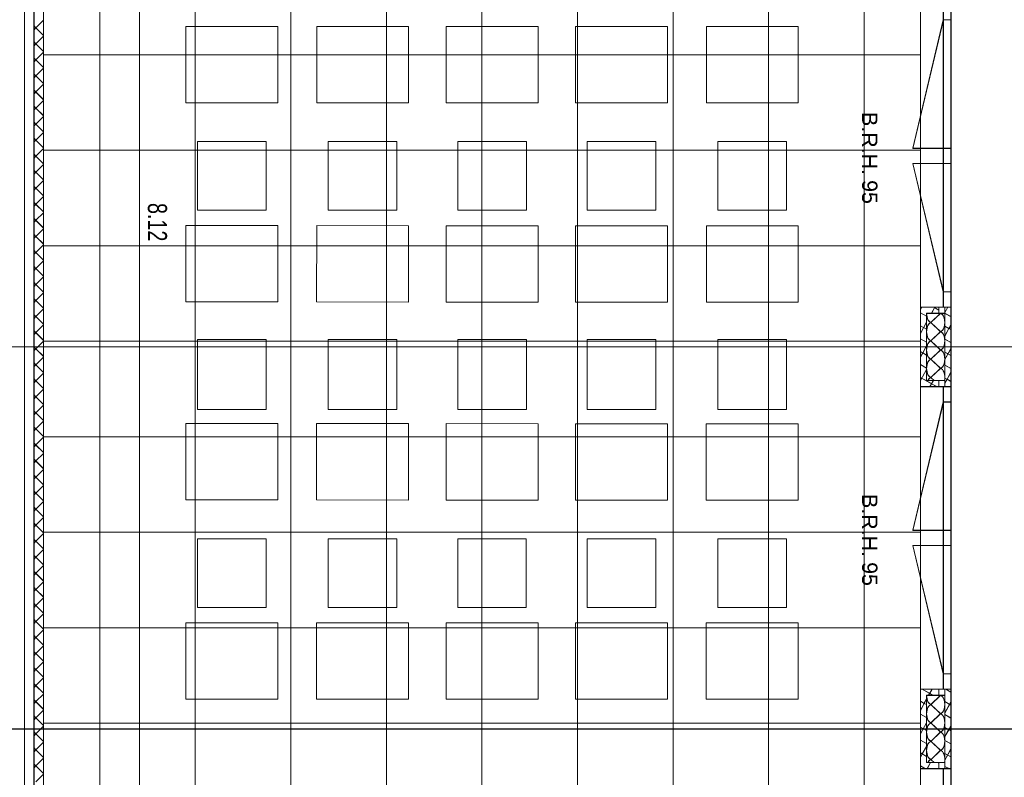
# Model space of a CAD drawing. Extents: x 229 to 926, y 37 to 878.
# Tile 18 of 163: x 552 to 681, y 209 to 308. Entities that reach past the tile are written whole.
import ezdxf
from ezdxf.lldxf.tags import DXFTag

# ---------------------------------------------------------------- set-up
doc = ezdxf.new("R2010")
doc.units = 0
doc.layers.get('0').update_dxf_attribs({"linetype": 'fein_strichliert', "lineweight": 13})
for name, color, linetype, lineweight in [('Ausstattung', 7, 'Continuous', 25), ('Axen', 7, 'Continuous', 25), ('Axen-A03CPAFYA9', 7, 'Continuous', 25), ('Deckenspiegel', 7, 'Continuous', 25), ('Fenster', 7, 'Continuous', 25), ('Fenster-A03CPAFXA9', 7, 'Continuous', 25), ('Fullfläche', 7, 'Continuous', 25), ('Fullfläche-A03CPAG4A9', 7, 'Continuous', 25), ('Maßlinien', 7, 'Continuous', 25), ('Maßlinien-A03CPAG1A9', 7, 'Continuous', 25), ('Wände', 7, 'Continuous', 25), ('Wände-A03CPAG0A9', 7, 'Continuous', 25)]:
    doc.layers.add(name, color=color, linetype=linetype, lineweight=lineweight)
doc.styles.get("Standard").update_dxf_attribs({"font": 'arial.ttf'})
tags = doc.linetypes.add('ALL_S25', pattern=[0.001, 0, -0.001]).pattern_tags.tags
tags[6:7] = [DXFTag(74, 4), DXFTag(75, 0), DXFTag(340, '0'), DXFTag(46, 1.0), DXFTag(50, 0.0), DXFTag(44, 0.0), DXFTag(45, 0.0)]
tags[4:5] = [DXFTag(74, 4), DXFTag(75, 0), DXFTag(340, '0'), DXFTag(46, 1.0), DXFTag(50, 0.0), DXFTag(44, 0.0), DXFTag(45, 0.0)]
tags = doc.linetypes.add('ALL_S25-A03CPAG2A9', pattern=[0.001, 0, -0.001]).pattern_tags.tags
tags[6:7] = [DXFTag(74, 4), DXFTag(75, 0), DXFTag(340, '0'), DXFTag(46, 1.0), DXFTag(50, 0.0), DXFTag(44, 0.0), DXFTag(45, 0.0)]
tags[4:5] = [DXFTag(74, 4), DXFTag(75, 0), DXFTag(340, '0'), DXFTag(46, 1.0), DXFTag(50, 0.0), DXFTag(44, 0.0), DXFTag(45, 0.0)]
tags = doc.linetypes.add('fein_strichliert', pattern=[4, 1, -2, 1]).pattern_tags.tags
tags[8:9] = [DXFTag(74, 4), DXFTag(75, 0), DXFTag(340, '0'), DXFTag(46, 0.0), DXFTag(50, 0.0), DXFTag(44, 0.0), DXFTag(45, 0.0)]
tags[6:7] = [DXFTag(74, 4), DXFTag(75, 0), DXFTag(340, '0'), DXFTag(46, 0.0), DXFTag(50, 0.0), DXFTag(44, 0.0), DXFTag(45, 0.0)]
tags[4:5] = [DXFTag(74, 4), DXFTag(75, 0), DXFTag(340, '0'), DXFTag(46, 0.0), DXFTag(50, 0.0), DXFTag(44, 0.0), DXFTag(45, 0.0)]
tags = doc.linetypes.add('VERDECKT2_S2', pattern=[0.0027, 0.002, -0.0007]).pattern_tags.tags
tags[6:7] = [DXFTag(74, 4), DXFTag(75, 0), DXFTag(340, '0'), DXFTag(46, 1.0), DXFTag(50, 0.0), DXFTag(44, 0.0), DXFTag(45, 0.0)]
tags[4:5] = [DXFTag(74, 4), DXFTag(75, 0), DXFTag(340, '0'), DXFTag(46, 1.0), DXFTag(50, 0.0), DXFTag(44, 0.0), DXFTag(45, 0.0)]
tags = doc.linetypes.add('VERDECKT2_S2-A03CPAG5A9', pattern=[0.0027, 0.002, -0.0007]).pattern_tags.tags
tags[6:7] = [DXFTag(74, 4), DXFTag(75, 0), DXFTag(340, '0'), DXFTag(46, 1.0), DXFTag(50, 0.0), DXFTag(44, 0.0), DXFTag(45, 0.0)]
tags[4:5] = [DXFTag(74, 4), DXFTag(75, 0), DXFTag(340, '0'), DXFTag(46, 1.0), DXFTag(50, 0.0), DXFTag(44, 0.0), DXFTag(45, 0.0)]

# ---------------------------------------------------------------- blocks, each defined once
blk = doc.blocks.new('Referenz-A03CPAFUA9', base_point=(255.73, 66.03))
at = {"layer": 'Ausstattung', "color": 0, "lineweight": -2}
for p, q in [((573.95, 297.31), (573.96, 307.3)), ((573.96, 307.3), (585.98, 307.3)), ((585.98, 307.3), (585.98, 297.3)), ((591.06, 297.3), (591.06, 307.29)), ((591.06, 307.29), (603.08, 307.29)), ((603.08, 307.29), (603.08, 297.3)), ((607.99, 297.3), (607.99, 307.29)), ((607.99, 307.29), (620.02, 307.29)), ((620.02, 307.29), (620.01, 297.3)), ((624.93, 297.3), (624.93, 307.29)), ((624.93, 307.29), (636.95, 307.29)), ((636.95, 307.29), (636.95, 297.3)), ((642.03, 297.3), (642.03, 307.29)), ((642.03, 307.29), (654.05, 307.29)), ((654.05, 307.29), (654.05, 297.3)), ((585.98, 297.3), (573.95, 297.31)), ((603.08, 297.3), (591.06, 297.3)), ((620.01, 297.3), (607.99, 297.3)), ((636.95, 297.3), (624.93, 297.3)), ((654.05, 297.3), (642.03, 297.3)), ((575.48, 283.25), (575.48, 292.23)), ((575.48, 292.23), (584.45, 292.22)), ((584.45, 292.22), (584.45, 283.25)), ((592.58, 283.25), (592.58, 292.22)), ((592.58, 292.22), (601.56, 292.22)), ((601.56, 292.22), (601.55, 283.25)), ((609.51, 283.25), (609.51, 292.22)), ((609.51, 292.22), (618.49, 292.22)), ((618.49, 292.22), (618.49, 283.25)), ((626.45, 283.24), (626.45, 292.22)), ((626.45, 292.22), (635.42, 292.22)), ((635.42, 292.22), (635.42, 283.24)), ((643.55, 283.24), (643.55, 292.22)), ((643.55, 292.22), (652.53, 292.22)), ((652.53, 292.22), (652.53, 283.24)), ((584.45, 283.25), (575.48, 283.25)), ((601.55, 283.25), (592.58, 283.25)), ((618.49, 283.25), (609.51, 283.25)), ((635.42, 283.24), (626.45, 283.24)), ((652.53, 283.24), (643.55, 283.24)), ((573.95, 271.23), (573.95, 281.22)), ((573.95, 281.22), (585.98, 281.22)), ((585.98, 281.22), (585.97, 271.23)), ((591.05, 271.23), (591.06, 281.22)), ((591.06, 281.22), (603.08, 281.21)), ((603.08, 281.21), (603.08, 271.22)), ((607.99, 271.22), (607.99, 281.21)), ((607.99, 281.21), (620.01, 281.21)), ((620.01, 281.21), (620.01, 271.22)), ((624.92, 271.22), (624.92, 281.21)), ((624.92, 281.21), (636.95, 281.21)), ((636.95, 281.21), (636.95, 271.22)), ((642.03, 271.22), (642.03, 281.21)), ((642.03, 281.21), (654.05, 281.21)), ((654.05, 281.21), (654.05, 271.22)), ((585.97, 271.23), (573.95, 271.23)), ((603.08, 271.22), (591.05, 271.23)), ((620.01, 271.22), (607.99, 271.22)), ((636.95, 271.22), (624.92, 271.22)), ((654.05, 271.22), (642.03, 271.22)), ((575.47, 257.17), (575.47, 266.32)), ((575.47, 266.32), (584.45, 266.32)), ((584.45, 266.32), (584.45, 257.17)), ((592.58, 257.17), (592.58, 266.31)), ((592.58, 266.31), (601.55, 266.31)), ((601.55, 266.31), (601.55, 257.17)), ((609.51, 257.17), (609.51, 266.31)), ((609.51, 266.31), (618.49, 266.31)), ((618.49, 266.31), (618.49, 257.17)), ((626.44, 257.17), (626.45, 266.31)), ((626.45, 266.31), (635.42, 266.31)), ((635.42, 266.31), (635.42, 257.16)), ((643.55, 257.16), (643.55, 266.31)), ((643.55, 266.31), (652.52, 266.31)), ((652.52, 266.31), (652.52, 257.16)), ((584.45, 257.17), (575.47, 257.17)), ((601.55, 257.17), (592.58, 257.17)), ((618.49, 257.17), (609.51, 257.17)), ((635.42, 257.16), (626.44, 257.17)), ((652.52, 257.16), (643.55, 257.16)), ((573.95, 245.32), (573.95, 255.31)), ((573.95, 255.31), (585.97, 255.31)), ((585.97, 255.31), (585.97, 245.32)), ((591.05, 245.32), (591.05, 255.31)), ((591.05, 255.31), (603.08, 255.31)), ((603.08, 255.31), (603.07, 245.31)), ((607.99, 245.31), (607.99, 255.31)), ((607.99, 255.31), (620.01, 255.3)), ((620.01, 255.3), (620.01, 245.31)), ((624.92, 245.31), (624.92, 255.3)), ((624.92, 255.3), (636.94, 255.3)), ((636.94, 255.3), (636.94, 245.31)), ((642.02, 245.31), (642.02, 255.3)), ((642.02, 255.3), (654.05, 255.3)), ((654.05, 255.3), (654.05, 245.31)), ((585.97, 245.32), (573.95, 245.32)), ((603.07, 245.31), (591.05, 245.32)), ((620.01, 245.31), (607.99, 245.31)), ((636.94, 245.31), (624.92, 245.31)), ((654.05, 245.31), (642.02, 245.31)), ((575.47, 231.26), (575.47, 240.24)), ((575.47, 240.24), (584.45, 240.24)), ((584.45, 240.24), (584.45, 231.26)), ((592.57, 231.26), (592.57, 240.24)), ((592.57, 240.24), (601.55, 240.23)), ((601.55, 240.23), (601.55, 231.26)), ((609.51, 231.26), (609.51, 240.23)), ((609.51, 240.23), (618.48, 240.23)), ((618.48, 240.23), (618.48, 231.26)), ((626.44, 231.26), (626.44, 240.23)), ((626.44, 240.23), (635.42, 240.23)), ((635.42, 240.23), (635.42, 231.26)), ((643.54, 231.25), (643.55, 240.23)), ((643.55, 240.23), (652.52, 240.23)), ((652.52, 240.23), (652.52, 231.25)), ((584.45, 231.26), (575.47, 231.26)), ((601.55, 231.26), (592.57, 231.26)), ((618.48, 231.26), (609.51, 231.26)), ((635.42, 231.26), (626.44, 231.26)), ((652.52, 231.25), (643.54, 231.25)), ((573.94, 219.24), (573.95, 229.23)), ((573.95, 229.23), (585.97, 229.23)), ((585.97, 229.23), (585.97, 219.24)), ((591.05, 219.24), (591.05, 229.23)), ((591.05, 229.23), (603.07, 229.23)), ((603.07, 229.23), (603.07, 219.24)), ((607.98, 219.24), (607.98, 229.23)), ((607.98, 229.23), (620.01, 229.23)), ((620.01, 229.23), (620.01, 219.23)), ((624.92, 219.23), (624.92, 229.23)), ((624.92, 229.23), (636.94, 229.22)), ((636.94, 229.22), (636.94, 219.23)), ((642.02, 219.23), (642.02, 229.22)), ((642.02, 229.22), (654.04, 229.22)), ((654.04, 229.22), (654.04, 219.23)), ((585.97, 219.24), (573.94, 219.24)), ((603.07, 219.24), (591.05, 219.24)), ((620.01, 219.23), (607.98, 219.24)), ((636.94, 219.23), (624.92, 219.23)), ((654.04, 219.23), (642.02, 219.23))]:
    blk.add_line(p, q, dxfattribs=at)
at = {"layer": 'Axen', "color": 0, "linetype": 'ALL_S25', "lineweight": -2, "ltscale": 0.13}
for p, q in [((552.84, 66.03), (552.84, 801.55)), ((674.04, 66.03), (674.04, 801.55)), ((735.55, 265.34), (301.63, 265.34)), ((735.55, 215.34), (301.62, 215.34))]:
    blk.add_line(p, q, dxfattribs=at)
at = {"layer": 'Fenster', "color": 0, "lineweight": -2}
for p, q in [((673.04, 310.14), (673.04, 270.54)), ((673.04, 308.14), (674.04, 308.14)), ((673.04, 291.34), (674.04, 291.34)), ((674.04, 289.34), (673.04, 289.34)), ((673.04, 272.54), (674.04, 272.54)), ((674.04, 270.54), (670.04, 270.54)), ((674.04, 260.14), (670.04, 260.14)), ((673.04, 260.14), (673.04, 220.54)), ((673.04, 258.14), (674.04, 258.14)), ((673.04, 241.34), (674.04, 241.34)), ((674.04, 239.34), (673.04, 239.34)), ((673.04, 222.54), (674.04, 222.54)), ((674.04, 220.54), (670.04, 220.54)), ((674.04, 210.14), (670.04, 210.14)), ((673.04, 210.14), (673.04, 170.54))]:
    blk.add_line(p, q, dxfattribs=at)
at = {"layer": 'Fenster', "color": 0, "linetype": 'VERDECKT2_S2', "lineweight": -2, "ltscale": 0.13}
for p, q in [((673.04, 308.14), (669.04, 291.34)), ((669.04, 291.34), (673.04, 291.34)), ((669.04, 289.34), (673.04, 289.34)), ((673.04, 272.54), (669.04, 289.34)), ((673.04, 258.14), (669.04, 241.34)), ((669.04, 241.34), (673.04, 241.34)), ((669.04, 239.34), (673.04, 239.34)), ((673.04, 222.54), (669.04, 239.34))]:
    blk.add_line(p, q, dxfattribs=at)
at = {"layer": 'Fullfläche', "color": 0, "lineweight": -2}
for p, q in [((554.33, 307.12), (555.34, 308.12)), ((554.09, 307.36), (554.33, 307.12)), ((554.09, 306.87), (554.33, 307.11)), ((554.33, 307.11), (555.34, 306.11)), ((554.09, 305.26), (554.33, 305.02)), ((554.33, 305.02), (555.34, 306.02)), ((554.09, 304.77), (554.33, 305.01)), ((554.33, 305.01), (555.34, 304.01)), ((554.09, 303.16), (554.33, 302.92)), ((554.09, 302.67), (554.33, 302.91)), ((554.33, 302.92), (555.34, 303.92)), ((554.33, 302.91), (555.34, 301.91)), ((554.33, 300.82), (555.34, 301.82)), ((554.09, 301.06), (554.33, 300.82)), ((554.09, 300.57), (554.33, 300.81)), ((554.33, 300.81), (555.34, 299.81)), ((554.09, 298.96), (554.33, 298.72)), ((554.33, 298.72), (555.34, 299.72)), ((554.09, 298.47), (554.33, 298.71)), ((554.33, 298.71), (555.34, 297.71)), ((554.33, 296.62), (555.34, 297.62)), ((554.09, 296.86), (554.33, 296.62)), ((554.09, 296.37), (554.33, 296.61)), ((554.33, 296.61), (555.34, 295.61)), ((554.33, 294.52), (555.34, 295.52)), ((554.09, 294.76), (554.33, 294.52)), ((554.09, 294.27), (554.33, 294.51)), ((554.33, 294.51), (555.34, 293.51)), ((554.09, 292.66), (554.33, 292.42)), ((554.09, 292.17), (554.33, 292.41)), ((554.33, 292.42), (555.34, 293.42)), ((554.33, 292.41), (555.34, 291.41)), ((554.33, 290.32), (555.34, 291.32)), ((554.09, 290.56), (554.33, 290.32)), ((554.09, 290.07), (554.33, 290.31)), ((554.33, 290.31), (555.34, 289.31)), ((554.33, 288.22), (555.34, 289.22)), ((554.09, 288.46), (554.33, 288.22)), ((554.09, 287.97), (554.33, 288.21)), ((554.33, 288.21), (555.34, 287.21)), ((554.09, 286.36), (554.33, 286.12)), ((554.09, 285.87), (554.33, 286.11)), ((554.33, 286.12), (555.34, 287.12)), ((554.33, 286.11), (555.34, 285.11)), ((554.33, 284.02), (555.34, 285.02)), ((554.09, 284.26), (554.33, 284.02)), ((554.09, 283.77), (554.33, 284.01)), ((554.33, 284.01), (555.34, 283.01)), ((554.09, 282.16), (554.33, 281.92)), ((554.33, 281.92), (555.34, 282.92)), ((554.09, 281.67), (554.33, 281.91)), ((554.33, 281.91), (555.34, 280.91)), ((554.33, 279.82), (555.34, 280.82)), ((554.09, 280.06), (554.33, 279.82)), ((554.09, 279.57), (554.33, 279.81)), ((554.33, 279.81), (555.34, 278.81)), ((554.33, 277.72), (555.34, 278.72)), ((554.09, 277.96), (554.33, 277.72)), ((554.09, 277.47), (554.33, 277.71)), ((554.33, 277.71), (555.34, 276.71)), ((554.09, 275.86), (554.33, 275.62)), ((554.33, 275.62), (555.34, 276.62)), ((554.09, 275.37), (554.33, 275.61)), ((554.33, 275.61), (555.34, 274.61)), ((554.33, 273.52), (555.34, 274.52)), ((554.09, 273.76), (554.33, 273.52)), ((554.09, 273.27), (554.33, 273.51)), ((554.33, 273.51), (555.34, 272.51)), ((554.33, 271.42), (555.34, 272.42)), ((554.09, 271.66), (554.33, 271.42)), ((554.09, 271.17), (554.33, 271.41)), ((554.33, 271.41), (555.34, 270.41)), ((670.22, 270.54), (670.04, 270.2)), ((671.92, 270.54), (671.48, 269.74)), ((671.78, 270.54), (672.44, 270.18)), ((673.61, 270.54), (673.24, 269.85)), ((554.09, 269.56), (554.33, 269.32)), ((554.09, 269.07), (554.33, 269.31)), ((554.33, 269.32), (555.34, 270.32)), ((554.33, 269.31), (555.34, 268.31)), ((670.04, 269.81), (670.84, 269.37)), ((672.64, 269.72), (671.44, 268.57)), ((673.24, 269.74), (674.04, 269.3)), ((554.33, 267.22), (555.34, 268.22)), ((670.84, 268.57), (670.04, 267.11)), ((670.04, 268.11), (670.84, 267.67)), ((671.44, 268.52), (672.64, 267.37)), ((673.24, 268.05), (673.77, 267.75)), ((674.04, 268.23), (673.78, 267.75)), ((554.09, 267.46), (554.33, 267.22)), ((554.09, 266.97), (554.33, 267.21)), ((554.33, 267.21), (555.34, 266.21)), ((672.64, 267.32), (671.44, 266.17)), ((673.77, 267.75), (673.24, 266.77)), ((673.78, 267.75), (674.04, 267.61)), ((554.09, 265.36), (554.33, 265.12)), ((554.33, 265.12), (555.34, 266.12)), ((670.04, 266.42), (670.84, 265.98)), ((670.84, 265.49), (670.33, 264.56)), ((671.44, 266.12), (672.64, 264.97)), ((673.24, 266.35), (674.04, 265.91)), ((554.09, 264.87), (554.33, 265.11)), ((554.33, 265.11), (555.34, 264.11)), ((670.04, 264.72), (670.33, 264.56)), ((670.33, 264.56), (670.04, 264.03)), ((670.33, 264.56), (670.84, 264.28)), ((672.64, 264.92), (671.44, 263.77)), ((674.04, 265.14), (673.24, 263.69)), ((673.24, 264.66), (674.04, 264.22)), ((554.09, 263.26), (554.33, 263.02)), ((554.09, 262.77), (554.33, 263.01)), ((554.33, 263.02), (555.34, 264.02)), ((554.33, 263.01), (555.34, 262.01)), ((670.04, 263.03), (670.84, 262.59)), ((671.44, 263.72), (672.64, 262.57)), ((673.24, 262.96), (674.04, 262.52)), ((554.33, 260.92), (555.34, 261.92)), ((670.84, 262.4), (670.04, 260.95)), ((672.64, 262.52), (671.44, 261.37)), ((674.04, 262.06), (673.52, 261.12)), ((554.09, 261.16), (554.33, 260.92)), ((554.09, 260.67), (554.33, 260.91)), ((554.33, 260.91), (555.34, 259.91)), ((670.04, 261.33), (671.5, 260.53)), ((671.5, 260.53), (671.29, 260.14)), ((671.44, 261.32), (671.83, 260.94)), ((671.73, 260.94), (671.5, 260.53)), ((671.5, 260.53), (672.21, 260.14)), ((673.24, 261.27), (673.51, 261.12)), ((673.52, 261.11), (673.24, 260.61)), ((673.52, 261.11), (674.04, 260.83)), ((554.09, 259.06), (554.33, 258.82)), ((554.33, 258.82), (555.34, 259.82)), ((554.09, 258.57), (554.33, 258.81)), ((554.33, 258.81), (555.34, 257.81)), ((554.33, 256.72), (555.34, 257.72)), ((554.09, 256.96), (554.33, 256.72)), ((554.09, 256.47), (554.33, 256.71)), ((554.33, 256.71), (555.34, 255.71)), ((554.33, 254.62), (555.34, 255.62)), ((554.09, 254.86), (554.33, 254.62)), ((554.09, 254.37), (554.33, 254.61)), ((554.33, 254.61), (555.34, 253.61)), ((554.09, 252.76), (554.33, 252.52)), ((554.09, 252.27), (554.33, 252.51)), ((554.33, 252.52), (555.34, 253.52)), ((554.33, 252.51), (555.34, 251.51)), ((554.33, 250.42), (555.34, 251.42)), ((554.09, 250.66), (554.33, 250.42)), ((554.09, 250.17), (554.33, 250.41)), ((554.33, 250.41), (555.34, 249.41)), ((554.33, 248.32), (555.34, 249.32)), ((554.09, 248.56), (554.33, 248.32)), ((554.09, 248.07), (554.33, 248.31)), ((554.33, 248.31), (555.34, 247.31)), ((554.09, 246.46), (554.33, 246.22)), ((554.09, 245.97), (554.33, 246.21)), ((554.33, 246.22), (555.34, 247.22)), ((554.33, 246.21), (555.34, 245.21)), ((554.33, 244.12), (555.34, 245.12)), ((554.09, 244.36), (554.33, 244.12)), ((554.09, 243.87), (554.33, 244.11)), ((554.33, 244.11), (555.34, 243.11)), ((554.09, 242.26), (554.33, 242.02)), ((554.33, 242.02), (555.34, 243.02)), ((554.09, 241.77), (554.33, 242.01)), ((554.33, 242.01), (555.34, 241.01)), ((554.33, 239.92), (555.34, 240.92)), ((554.09, 240.16), (554.33, 239.92)), ((554.09, 239.67), (554.33, 239.91)), ((554.33, 239.91), (555.34, 238.91)), ((554.33, 237.82), (555.34, 238.82)), ((554.09, 238.06), (554.33, 237.82)), ((554.09, 237.57), (554.33, 237.81)), ((554.33, 237.81), (555.34, 236.81)), ((554.09, 235.96), (554.33, 235.72)), ((554.09, 235.47), (554.33, 235.71)), ((554.33, 235.72), (555.34, 236.72)), ((554.33, 235.71), (555.34, 234.71)), ((554.33, 233.62), (555.34, 234.62)), ((554.09, 233.86), (554.33, 233.62)), ((554.09, 233.36), (554.33, 233.61)), ((554.33, 233.61), (555.34, 232.61)), ((554.33, 231.52), (555.34, 232.52)), ((554.09, 231.76), (554.33, 231.52)), ((554.09, 231.26), (554.33, 231.51)), ((554.33, 231.51), (555.34, 230.51)), ((554.09, 229.66), (554.33, 229.42)), ((554.09, 229.16), (554.33, 229.41)), ((554.33, 229.42), (555.34, 230.42)), ((554.33, 229.41), (555.34, 228.41)), ((554.33, 227.32), (555.34, 228.32)), ((554.09, 227.56), (554.33, 227.32)), ((554.09, 227.06), (554.33, 227.31)), ((554.33, 227.31), (555.34, 226.31)), ((554.09, 225.46), (554.33, 225.22)), ((554.33, 225.22), (555.34, 226.22)), ((554.09, 224.96), (554.33, 225.21)), ((554.33, 225.21), (555.34, 224.21)), ((554.33, 223.12), (555.34, 224.12)), ((554.09, 223.36), (554.33, 223.12)), ((554.09, 222.86), (554.33, 223.11)), ((554.33, 223.11), (555.34, 222.11)), ((554.33, 221.02), (555.34, 222.02)), ((554.09, 221.26), (554.33, 221.02)), ((554.09, 220.76), (554.33, 221.01)), ((554.33, 221.01), (555.34, 220.01)), ((670.27, 220.54), (671.72, 219.74)), ((671.55, 220.54), (671.11, 219.74)), ((673.25, 220.54), (673.24, 220.52)), ((673.35, 220.54), (674.04, 220.16)), ((554.09, 219.16), (554.33, 218.92)), ((554.33, 218.92), (555.34, 219.92)), ((670.04, 218.97), (670.54, 218.7)), ((670.84, 219.23), (670.54, 218.7)), ((672.64, 219.72), (671.44, 218.56)), ((554.09, 218.66), (554.33, 218.91)), ((554.33, 218.91), (555.34, 217.91)), ((554.33, 216.82), (555.34, 217.82)), ((670.54, 218.7), (670.04, 217.78)), ((670.54, 218.7), (670.84, 218.54)), ((671.44, 218.52), (672.64, 217.36)), ((673.24, 218.91), (674.04, 218.47)), ((674.04, 218.89), (673.24, 217.43)), ((554.09, 217.06), (554.33, 216.82)), ((554.09, 216.56), (554.33, 216.81)), ((554.33, 216.81), (555.34, 215.81)), ((670.04, 217.28), (670.84, 216.84)), ((672.64, 217.32), (671.44, 216.16)), ((673.24, 217.22), (674.04, 216.78)), ((554.33, 214.72), (555.34, 215.72)), ((670.84, 216.15), (670.04, 214.7)), ((670.04, 215.59), (670.84, 215.15)), ((671.44, 216.12), (672.64, 214.97)), ((673.24, 215.52), (673.73, 215.25)), ((673.73, 215.25), (673.24, 214.35)), ((674.04, 215.81), (673.73, 215.25)), ((673.73, 215.25), (674.04, 215.08)), ((554.09, 214.96), (554.33, 214.72)), ((554.09, 214.46), (554.33, 214.71)), ((554.33, 214.71), (555.34, 213.71)), ((670.04, 213.89), (670.84, 213.45)), ((672.64, 214.92), (671.44, 213.76)), ((673.24, 213.83), (674.04, 213.39)), ((554.09, 212.86), (554.33, 212.62)), ((554.09, 212.36), (554.33, 212.61)), ((554.33, 212.62), (555.34, 213.62)), ((554.33, 212.61), (555.34, 211.61)), ((670.84, 213.07), (670.28, 212.06)), ((671.44, 213.72), (672.64, 212.56)), ((672.64, 212.52), (671.44, 211.36)), ((674.04, 212.73), (673.24, 211.27)), ((554.33, 210.52), (555.34, 211.52)), ((670.04, 212.2), (670.28, 212.06)), ((670.28, 212.06), (670.04, 211.61)), ((670.28, 212.06), (670.84, 211.76)), ((671.44, 211.32), (671.83, 210.94)), ((673.24, 212.13), (674.04, 211.69)), ((554.09, 210.76), (554.33, 210.52)), ((554.09, 210.26), (554.33, 210.51)), ((554.33, 210.51), (555.34, 209.51)), ((670.04, 210.5), (670.69, 210.14)), ((671.36, 210.94), (670.92, 210.14)), ((672.32, 210.94), (672.44, 210.88)), ((673.24, 210.44), (673.78, 210.14)), ((554.33, 208.42), (555.34, 209.42))]:
    blk.add_line(p, q, dxfattribs=at)
for centre, start_param, end_param in [((671.44, 269.74), 4.712394, 6.283185), ((672.64, 268.54), 0, 3.141593), ((671.44, 267.34), 3.141593, 4.712389), ((671.44, 267.34), 4.712389, 6.283185), ((672.64, 266.14), 0, 3.141593), ((671.44, 264.94), 3.141593, 4.712389), ((671.44, 264.94), 4.712389, 6.283185), ((672.64, 263.74), 0, 3.141593), ((671.44, 262.54), 3.141593, 4.712389), ((671.44, 262.54), 4.712389, 6.283185), ((672.64, 261.34), 1.223718, 3.141593), ((671.44, 260.14), 3.141593, 3.964277), ((671.44, 219.74), 4.712394, 6.283185), ((672.64, 218.54), 0, 3.141593), ((671.44, 217.34), 3.141593, 4.712389), ((671.44, 217.34), 4.712389, 6.283185), ((672.64, 216.14), 0, 3.141593), ((671.44, 214.94), 3.141593, 4.712389), ((671.44, 214.94), 4.712389, 6.283185), ((672.64, 213.74), 0, 3.141593), ((671.44, 212.54), 3.141593, 4.712389), ((671.44, 212.54), 4.712389, 6.283185), ((672.64, 211.34), 1.223718, 3.141593), ((671.44, 210.14), 3.141593, 3.964277)]:
    blk.add_ellipse(centre, major_axis=(0, -1.18), ratio=0.5, start_param=start_param, end_param=end_param, dxfattribs=at)
at = {"layer": 'Maßlinien', "color": 0, "lineweight": -2}
for p, q in [((567.9, 362.84), (567.9, 287.66)), ((567.9, 287.66), (567.9, 269.38)), ((567.9, 269.38), (567.9, 200.44))]:
    blk.add_line(p, q, dxfattribs=at)
at = {"layer": 'Wände', "color": 0, "lineweight": -2}
for p, q in [((552.84, 200.44), (552.84, 380.25)), ((674.04, 215.34), (674.04, 365.34)), ((554.09, 364.09), (554.09, 200.44)), ((670.04, 166.14), (670.04, 362.84)), ((555.34, 315.34), (555.34, 265.34)), ((672.44, 269.74), (672.44, 270.54)), ((673.24, 260.14), (673.24, 270.54)), ((673.24, 269.74), (670.84, 269.74)), ((670.84, 269.74), (670.84, 260.94)), ((555.34, 265.34), (555.34, 200.44)), ((670.84, 260.94), (673.24, 260.94)), ((672.44, 260.94), (672.44, 260.14)), ((672.44, 219.74), (672.44, 220.54)), ((673.24, 210.14), (673.24, 220.54)), ((673.24, 219.74), (670.84, 219.74)), ((670.84, 219.74), (670.84, 210.94)), ((674.04, 165.34), (674.04, 215.34)), ((670.84, 210.94), (673.24, 210.94)), ((672.44, 210.94), (672.44, 210.14))]:
    blk.add_line(p, q, dxfattribs=at)
at = {"layer": 'Maßlinien', "color": 0, "lineweight": -2, "attachment_point": 1, "rotation": 270}
for s, insert, char_height in [('{\\fArial;B.R.H.}', (664.41, 296.09), 2), ('{\\fArial;95}', (664.41, 287.18), 2), ('{\\W0.74;\\fArial;8.12}', (571.48, 284.19), 2.5), ('{\\fArial;B.R.H.}', (664.41, 246.09), 2), ('{\\fArial;95}', (664.41, 237.18), 2)]:
    blk.add_mtext(s, dxfattribs=dict(at, insert=insert, char_height=char_height))
blk = doc.blocks.new('Referenz-A03CPAG8A9', base_point=(281.6, 66.03))
at = {"layer": 'Axen-A03CPAFYA9', "color": 0, "linetype": 'ALL_S25-A03CPAG2A9', "lineweight": -2, "ltscale": 0.13}
for p, q in [((552.83, 66.03), (552.83, 801.55)), ((674.03, 66.03), (674.03, 801.55)), ((735.55, 265.35), (301.63, 265.35)), ((735.55, 215.35), (301.62, 215.35))]:
    blk.add_line(p, q, dxfattribs=at)
at = {"layer": 'Deckenspiegel', "color": 0, "lineweight": -2}
for p, q in [((555.33, 362.85), (555.33, 169.35)), ((562.68, 362.85), (562.68, 169.35)), ((575.18, 362.85), (575.18, 169.35)), ((587.68, 362.85), (587.68, 169.35)), ((600.18, 362.85), (600.18, 169.35)), ((612.68, 362.85), (612.68, 169.35)), ((625.18, 362.85), (625.18, 169.35)), ((637.68, 362.85), (637.68, 169.35)), ((650.18, 362.85), (650.18, 169.35)), ((662.68, 362.85), (662.68, 169.35)), ((670.03, 169.35), (670.03, 362.85)), ((670.03, 303.6), (555.33, 303.6)), ((670.03, 291.1), (555.33, 291.1)), ((670.03, 278.6), (555.33, 278.6)), ((670.03, 266.1), (555.33, 266.1)), ((670.03, 253.6), (555.33, 253.6)), ((670.03, 241.1), (555.33, 241.1)), ((670.03, 228.6), (555.33, 228.6)), ((670.03, 216.1), (555.33, 216.1))]:
    blk.add_line(p, q, dxfattribs=at)
at = {"layer": 'Fenster-A03CPAFXA9', "color": 0, "lineweight": -2}
for p, q in [((673.03, 310.15), (673.03, 270.55)), ((673.03, 308.15), (674.03, 308.15)), ((673.03, 291.35), (674.03, 291.35)), ((674.03, 289.35), (673.03, 289.35)), ((673.03, 272.55), (674.03, 272.55)), ((674.03, 270.55), (670.03, 270.55)), ((674.03, 260.15), (670.03, 260.15)), ((673.03, 260.15), (673.03, 220.55)), ((673.03, 258.15), (674.03, 258.15)), ((673.03, 241.35), (674.03, 241.35)), ((674.03, 239.35), (673.03, 239.35)), ((673.03, 222.55), (674.03, 222.55)), ((674.03, 220.55), (670.03, 220.55)), ((674.03, 210.15), (670.03, 210.15)), ((673.03, 210.15), (673.03, 170.55))]:
    blk.add_line(p, q, dxfattribs=at)
at = {"layer": 'Fenster-A03CPAFXA9', "color": 0, "linetype": 'VERDECKT2_S2-A03CPAG5A9', "lineweight": -2, "ltscale": 0.13}
for p, q in [((673.03, 308.15), (669.03, 291.35)), ((669.03, 291.35), (673.03, 291.35)), ((669.03, 289.35), (673.03, 289.35)), ((673.03, 272.55), (669.03, 289.35)), ((673.03, 258.15), (669.03, 241.35)), ((669.03, 241.35), (673.03, 241.35)), ((669.03, 239.35), (673.03, 239.35)), ((673.03, 222.55), (669.03, 239.35))]:
    blk.add_line(p, q, dxfattribs=at)
at = {"layer": 'Fullfläche-A03CPAG4A9', "color": 0, "lineweight": -2}
for p, q in [((554.33, 307.12), (555.33, 308.12)), ((554.08, 307.37), (554.33, 307.12)), ((554.08, 306.87), (554.33, 307.12)), ((554.33, 307.12), (555.33, 306.12)), ((554.08, 305.27), (554.33, 305.02)), ((554.33, 305.02), (555.33, 306.02)), ((554.08, 304.77), (554.33, 305.02)), ((554.33, 305.02), (555.33, 304.02)), ((554.08, 303.17), (554.33, 302.92)), ((554.08, 302.67), (554.33, 302.92)), ((554.33, 302.92), (555.33, 303.92)), ((554.33, 302.92), (555.33, 301.92)), ((554.33, 300.82), (555.33, 301.82)), ((554.08, 301.07), (554.33, 300.82)), ((554.08, 300.57), (554.33, 300.82)), ((554.33, 300.82), (555.33, 299.82)), ((554.08, 298.97), (554.33, 298.72)), ((554.33, 298.72), (555.33, 299.72)), ((554.08, 298.47), (554.33, 298.72)), ((554.33, 298.72), (555.33, 297.72)), ((554.33, 296.62), (555.33, 297.62)), ((554.08, 296.87), (554.33, 296.62)), ((554.08, 296.37), (554.33, 296.62)), ((554.33, 296.62), (555.33, 295.62)), ((554.33, 294.52), (555.33, 295.52)), ((554.08, 294.77), (554.33, 294.52)), ((554.08, 294.27), (554.33, 294.52)), ((554.33, 294.52), (555.33, 293.52)), ((554.08, 292.67), (554.33, 292.42)), ((554.08, 292.17), (554.33, 292.42)), ((554.33, 292.42), (555.33, 293.42)), ((554.33, 292.42), (555.33, 291.42)), ((554.33, 290.32), (555.33, 291.32)), ((554.08, 290.57), (554.33, 290.32)), ((554.08, 290.07), (554.33, 290.32)), ((554.33, 290.32), (555.33, 289.32)), ((554.33, 288.22), (555.33, 289.22)), ((554.08, 288.47), (554.33, 288.22)), ((554.08, 287.97), (554.33, 288.22)), ((554.33, 288.22), (555.33, 287.22)), ((554.08, 286.37), (554.33, 286.12)), ((554.08, 285.87), (554.33, 286.12)), ((554.33, 286.12), (555.33, 287.12)), ((554.33, 286.12), (555.33, 285.12)), ((554.33, 284.02), (555.33, 285.02)), ((554.08, 284.27), (554.33, 284.02)), ((554.08, 283.77), (554.33, 284.02)), ((554.33, 284.02), (555.33, 283.02)), ((554.08, 282.17), (554.33, 281.92)), ((554.33, 281.92), (555.33, 282.92)), ((554.08, 281.67), (554.33, 281.92)), ((554.33, 281.92), (555.33, 280.92)), ((554.33, 279.82), (555.33, 280.82)), ((554.08, 280.07), (554.33, 279.82)), ((554.08, 279.57), (554.33, 279.82)), ((554.33, 279.82), (555.33, 278.82)), ((554.33, 277.72), (555.33, 278.72)), ((554.08, 277.97), (554.33, 277.72)), ((554.08, 277.47), (554.33, 277.72)), ((554.33, 277.72), (555.33, 276.72)), ((554.08, 275.87), (554.33, 275.62)), ((554.33, 275.62), (555.33, 276.62)), ((554.08, 275.37), (554.33, 275.62)), ((554.33, 275.62), (555.33, 274.62)), ((554.33, 273.52), (555.33, 274.52)), ((554.08, 273.77), (554.33, 273.52)), ((554.08, 273.27), (554.33, 273.52)), ((554.33, 273.52), (555.33, 272.52)), ((554.33, 271.42), (555.33, 272.42)), ((554.08, 271.67), (554.33, 271.42)), ((554.08, 271.17), (554.33, 271.42)), ((554.33, 271.42), (555.33, 270.42)), ((670.22, 270.55), (670.03, 270.2)), ((671.92, 270.55), (671.48, 269.75)), ((671.78, 270.55), (672.43, 270.19)), ((673.61, 270.55), (673.23, 269.86)), ((554.08, 269.57), (554.33, 269.32)), ((554.08, 269.07), (554.33, 269.32)), ((554.33, 269.32), (555.33, 270.32)), ((554.33, 269.32), (555.33, 268.32)), ((670.03, 269.81), (670.83, 269.37)), ((672.63, 269.72), (671.43, 268.57)), ((673.23, 269.75), (674.03, 269.31)), ((554.33, 267.22), (555.33, 268.22)), ((670.83, 268.57), (670.03, 267.12)), ((670.03, 268.12), (670.83, 267.68)), ((671.43, 268.52), (672.63, 267.37)), ((673.23, 268.05), (673.77, 267.76)), ((674.03, 268.23), (673.77, 267.76)), ((554.08, 267.47), (554.33, 267.22)), ((554.08, 266.97), (554.33, 267.22)), ((554.33, 267.22), (555.33, 266.22)), ((672.63, 267.32), (671.43, 266.17)), ((673.77, 267.76), (673.23, 266.78)), ((673.77, 267.76), (674.03, 267.61)), ((554.08, 265.37), (554.33, 265.12)), ((554.33, 265.12), (555.33, 266.12)), ((670.03, 266.42), (670.83, 265.98)), ((670.83, 265.49), (670.33, 264.57)), ((671.43, 266.12), (672.63, 264.97)), ((673.23, 266.36), (674.03, 265.92)), ((554.08, 264.87), (554.33, 265.12)), ((554.33, 265.12), (555.33, 264.12)), ((670.03, 264.73), (670.32, 264.57)), ((670.32, 264.57), (670.03, 264.04)), ((670.33, 264.57), (670.83, 264.29)), ((672.63, 264.92), (671.43, 263.77)), ((674.03, 265.15), (673.23, 263.69)), ((673.23, 264.66), (674.03, 264.22)), ((554.08, 263.27), (554.33, 263.02)), ((554.08, 262.77), (554.33, 263.02)), ((554.33, 263.02), (555.33, 264.02)), ((554.33, 263.02), (555.33, 262.02)), ((670.03, 263.03), (670.83, 262.59)), ((671.43, 263.72), (672.63, 262.57)), ((673.23, 262.97), (674.03, 262.53)), ((554.33, 260.92), (555.33, 261.92)), ((670.83, 262.41), (670.03, 260.95)), ((672.63, 262.52), (671.43, 261.37)), ((674.03, 262.07), (673.52, 261.12)), ((554.08, 261.17), (554.33, 260.92)), ((554.08, 260.67), (554.33, 260.92)), ((554.33, 260.92), (555.33, 259.92)), ((670.03, 261.34), (671.5, 260.54)), ((671.5, 260.53), (671.28, 260.15)), ((671.43, 261.32), (671.82, 260.95)), ((671.72, 260.95), (671.5, 260.54)), ((671.5, 260.53), (672.2, 260.15)), ((673.23, 261.27), (673.51, 261.12)), ((673.51, 261.12), (673.23, 260.61)), ((673.52, 261.12), (674.03, 260.84)), ((554.08, 259.07), (554.33, 258.82)), ((554.33, 258.82), (555.33, 259.82)), ((554.08, 258.57), (554.33, 258.82)), ((554.33, 258.82), (555.33, 257.82)), ((554.33, 256.72), (555.33, 257.72)), ((554.08, 256.97), (554.33, 256.72)), ((554.08, 256.47), (554.33, 256.72)), ((554.33, 256.72), (555.33, 255.72)), ((554.33, 254.62), (555.33, 255.62)), ((554.08, 254.87), (554.33, 254.62)), ((554.08, 254.37), (554.33, 254.62)), ((554.33, 254.62), (555.33, 253.62)), ((554.08, 252.77), (554.33, 252.52)), ((554.08, 252.27), (554.33, 252.52)), ((554.33, 252.52), (555.33, 253.52)), ((554.33, 252.52), (555.33, 251.52)), ((554.33, 250.42), (555.33, 251.42)), ((554.08, 250.67), (554.33, 250.42)), ((554.08, 250.17), (554.33, 250.42)), ((554.33, 250.42), (555.33, 249.42)), ((554.33, 248.32), (555.33, 249.32)), ((554.08, 248.57), (554.33, 248.32)), ((554.08, 248.07), (554.33, 248.32)), ((554.33, 248.32), (555.33, 247.32)), ((554.08, 246.47), (554.33, 246.22)), ((554.08, 245.97), (554.33, 246.22)), ((554.33, 246.22), (555.33, 247.22)), ((554.33, 246.22), (555.33, 245.22)), ((554.33, 244.12), (555.33, 245.12)), ((554.08, 244.37), (554.33, 244.12)), ((554.08, 243.87), (554.33, 244.12)), ((554.33, 244.12), (555.33, 243.12)), ((554.08, 242.27), (554.33, 242.02)), ((554.33, 242.02), (555.33, 243.02)), ((554.08, 241.77), (554.33, 242.02)), ((554.33, 242.02), (555.33, 241.02)), ((554.33, 239.92), (555.33, 240.92)), ((554.08, 240.17), (554.33, 239.92)), ((554.08, 239.67), (554.33, 239.92)), ((554.33, 239.92), (555.33, 238.92)), ((554.33, 237.82), (555.33, 238.82)), ((554.08, 238.07), (554.33, 237.82)), ((554.08, 237.57), (554.33, 237.82)), ((554.33, 237.82), (555.33, 236.82)), ((554.08, 235.97), (554.33, 235.72)), ((554.08, 235.47), (554.33, 235.72)), ((554.33, 235.72), (555.33, 236.72)), ((554.33, 235.72), (555.33, 234.72)), ((554.33, 233.62), (555.33, 234.62)), ((554.08, 233.87), (554.33, 233.62)), ((554.08, 233.37), (554.33, 233.62)), ((554.33, 233.62), (555.33, 232.62)), ((554.33, 231.52), (555.33, 232.52)), ((554.08, 231.77), (554.33, 231.52)), ((554.08, 231.27), (554.33, 231.52)), ((554.33, 231.52), (555.33, 230.52)), ((554.08, 229.67), (554.33, 229.42)), ((554.08, 229.17), (554.33, 229.42)), ((554.33, 229.42), (555.33, 230.42)), ((554.33, 229.42), (555.33, 228.42)), ((554.33, 227.32), (555.33, 228.32)), ((554.08, 227.57), (554.33, 227.32)), ((554.08, 227.07), (554.33, 227.32)), ((554.33, 227.32), (555.33, 226.32)), ((554.08, 225.47), (554.33, 225.22)), ((554.33, 225.22), (555.33, 226.22)), ((554.08, 224.97), (554.33, 225.22)), ((554.33, 225.22), (555.33, 224.22)), ((554.33, 223.12), (555.33, 224.12)), ((554.08, 223.37), (554.33, 223.12)), ((554.08, 222.87), (554.33, 223.12)), ((554.33, 223.12), (555.33, 222.12)), ((554.33, 221.02), (555.33, 222.02)), ((554.08, 221.27), (554.33, 221.02)), ((554.08, 220.77), (554.33, 221.02)), ((554.33, 221.02), (555.33, 220.02)), ((670.27, 220.55), (671.72, 219.75)), ((671.55, 220.55), (671.11, 219.75)), ((673.24, 220.55), (673.23, 220.52)), ((673.35, 220.55), (674.03, 220.17)), ((554.08, 219.17), (554.33, 218.92)), ((554.33, 218.92), (555.33, 219.92)), ((670.03, 218.98), (670.53, 218.7)), ((670.83, 219.24), (670.54, 218.71)), ((672.63, 219.72), (671.43, 218.57)), ((554.08, 218.67), (554.33, 218.92)), ((554.33, 218.92), (555.33, 217.92)), ((554.33, 216.82), (555.33, 217.82)), ((670.54, 218.7), (670.03, 217.79)), ((670.54, 218.7), (670.83, 218.54)), ((671.43, 218.52), (672.63, 217.37)), ((673.23, 218.92), (674.03, 218.48)), ((674.03, 218.9), (673.23, 217.44)), ((554.08, 217.07), (554.33, 216.82)), ((554.08, 216.57), (554.33, 216.82)), ((554.33, 216.82), (555.33, 215.82)), ((670.03, 217.29), (670.83, 216.85)), ((672.63, 217.32), (671.43, 216.17)), ((673.23, 217.22), (674.03, 216.78)), ((554.33, 214.72), (555.33, 215.72)), ((670.83, 216.16), (670.03, 214.7)), ((670.03, 215.59), (670.83, 215.15)), ((671.43, 216.12), (672.63, 214.97)), ((673.23, 215.53), (673.72, 215.26)), ((673.72, 215.26), (673.23, 214.36)), ((674.03, 215.81), (673.73, 215.26)), ((673.73, 215.26), (674.03, 215.09)), ((554.08, 214.97), (554.33, 214.72)), ((554.08, 214.47), (554.33, 214.72)), ((554.33, 214.72), (555.33, 213.72)), ((670.03, 213.9), (670.83, 213.46)), ((672.63, 214.92), (671.43, 213.77)), ((673.23, 213.83), (674.03, 213.39)), ((554.08, 212.87), (554.33, 212.62)), ((554.08, 212.37), (554.33, 212.62)), ((554.33, 212.62), (555.33, 213.62)), ((554.33, 212.62), (555.33, 211.62)), ((670.83, 213.07), (670.28, 212.07)), ((671.43, 213.72), (672.63, 212.57)), ((672.63, 212.52), (671.43, 211.37)), ((674.03, 212.73), (673.23, 211.28)), ((554.33, 210.52), (555.33, 211.52)), ((670.03, 212.2), (670.28, 212.07)), ((670.28, 212.07), (670.03, 211.62)), ((670.28, 212.07), (670.83, 211.76)), ((671.43, 211.32), (671.82, 210.95)), ((673.23, 212.14), (674.03, 211.7)), ((554.08, 210.77), (554.33, 210.52)), ((554.08, 210.27), (554.33, 210.52)), ((554.33, 210.52), (555.33, 209.52)), ((670.03, 210.51), (670.69, 210.15)), ((671.36, 210.95), (670.92, 210.15)), ((672.32, 210.95), (672.43, 210.88)), ((673.23, 210.45), (673.78, 210.15)), ((554.33, 208.42), (555.33, 209.42))]:
    blk.add_line(p, q, dxfattribs=at)
for centre, start_param, end_param in [((671.43, 269.75), 4.712394, 6.283185), ((672.63, 268.55), 0, 3.141593), ((671.43, 267.35), 3.141593, 4.712389), ((671.43, 267.35), 4.712389, 6.283185), ((672.63, 266.15), 0, 3.141593), ((671.43, 264.95), 3.141593, 4.712389), ((671.43, 264.95), 4.712389, 6.283185), ((672.63, 263.75), 0, 3.141593), ((671.43, 262.55), 3.141593, 4.712389), ((671.43, 262.55), 4.712389, 6.283185), ((672.63, 261.35), 1.223718, 3.141593), ((671.43, 260.15), 3.141593, 3.964277), ((671.43, 219.75), 4.712394, 6.283185), ((672.63, 218.55), 0, 3.141593), ((671.43, 217.35), 3.141593, 4.712389), ((671.43, 217.35), 4.712389, 6.283185), ((672.63, 216.15), 0, 3.141593), ((671.43, 214.95), 3.141593, 4.712389), ((671.43, 214.95), 4.712389, 6.283185), ((672.63, 213.75), 0, 3.141593), ((671.43, 212.55), 3.141593, 4.712389), ((671.43, 212.55), 4.712389, 6.283185), ((672.63, 211.35), 1.223718, 3.141593), ((671.43, 210.15), 3.141593, 3.964277)]:
    blk.add_ellipse(centre, major_axis=(0, -1.18), ratio=0.5, start_param=start_param, end_param=end_param, dxfattribs=at)
at = {"layer": 'Maßlinien-A03CPAG1A9', "color": 0, "lineweight": -2}
for p, q in [((567.9, 362.85), (567.9, 287.66)), ((567.9, 287.66), (567.9, 269.39)), ((567.9, 269.39), (567.9, 200.45))]:
    blk.add_line(p, q, dxfattribs=at)
at = {"layer": 'Wände-A03CPAG0A9', "color": 0, "lineweight": -2}
for p, q in [((552.83, 200.45), (552.83, 380.25)), ((674.03, 215.35), (674.03, 365.35)), ((554.08, 364.1), (554.08, 200.45)), ((670.03, 166.15), (670.03, 362.85)), ((555.33, 315.35), (555.33, 265.35)), ((672.43, 269.75), (672.43, 270.55)), ((673.23, 260.15), (673.23, 270.55)), ((673.23, 269.75), (670.83, 269.75)), ((670.83, 269.75), (670.83, 260.95)), ((555.33, 265.35), (555.33, 200.45)), ((670.83, 260.95), (673.23, 260.95)), ((672.43, 260.95), (672.43, 260.15)), ((672.43, 219.75), (672.43, 220.55)), ((673.23, 210.15), (673.23, 220.55)), ((673.23, 219.75), (670.83, 219.75)), ((670.83, 219.75), (670.83, 210.95)), ((674.03, 165.35), (674.03, 215.35)), ((670.83, 210.95), (673.23, 210.95)), ((672.43, 210.95), (672.43, 210.15))]:
    blk.add_line(p, q, dxfattribs=at)
at = {"layer": 'Maßlinien-A03CPAG1A9', "color": 0, "lineweight": -2, "attachment_point": 1, "rotation": 270}
for s, insert, char_height in [('{\\fArial;B.R.H.}', (664.4, 296.09), 2), ('{\\fArial;95}', (664.4, 287.18), 2), ('{\\W0.74;\\fArial;8.12}', (571.48, 284.19), 2.5), ('{\\fArial;B.R.H.}', (664.4, 246.09), 2), ('{\\fArial;95}', (664.4, 237.18), 2)]:
    blk.add_mtext(s, dxfattribs=dict(at, insert=insert, char_height=char_height))

msp = doc.modelspace()

# ---------------------------------------------------------------- block references
at = {"color": 251, "lineweight": 13, "ltscale": 0.13, "true_color": 0x606060}
for name, p in [('Referenz-A03CPAFUA9', (255.73, 66.03)), ('Referenz-A03CPAG8A9', (281.6, 66.03))]:
    msp.add_blockref(name, p, dxfattribs=at)

doc.saveas('drawing.dxf')
